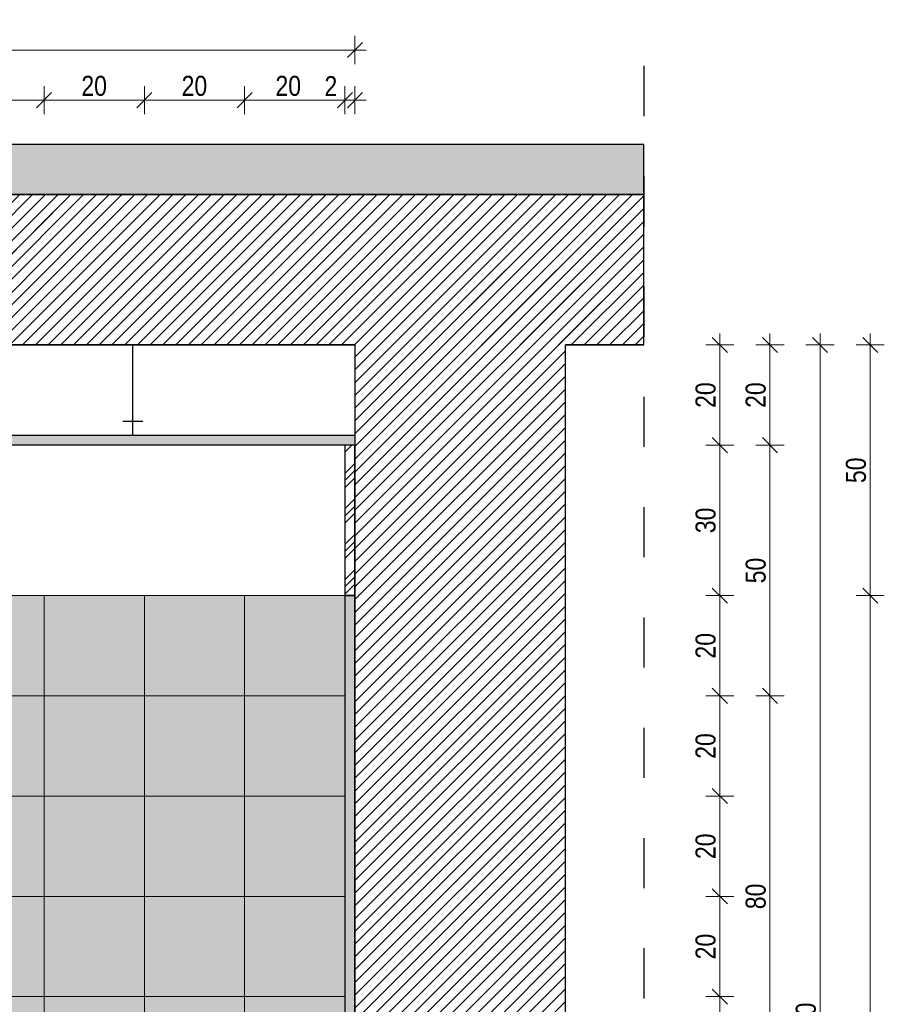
# Model space of a CAD drawing. Header units: millimetres. Extents: x -19885 to 4386, y -353 to 3827.
# Tile 59 of 59: x 2661 to 4386, y 1785 to 3749. Entities that reach past the tile are written whole.
import ezdxf

# ---------------------------------------------------------------- set-up
doc = ezdxf.new("R2010")
doc.units = ezdxf.units.MM
doc.header["$MEASUREMENT"] = 0
for name, pattern in [('Przerywana', [96, 48, -48]), ('Przerywana długa', [220, 100, -120]), ('Wipeout_Contour', [1000, 0, -1000])]:
    doc.linetypes.add(name, pattern=pattern)
for name, color, linetype, lineweight in [('0_Nr_pióra__101', 252, 'Continuous', 5), ('0_Nr_pióra__21', 7, 'Continuous', 25), ('0_Nr_pióra__41', 7, 'Continuous', 15), ('KR_INW_Nr_pióra__101', 252, 'Continuous', 5), ('KR_INW_Nr_pióra__21', 7, 'Continuous', 25), ('NAPIS_SODON_Nr_pióra__1', 7, 'Continuous', 13), ('NAPIS_SODON_Nr_pióra__101', 252, 'Continuous', 5), ('NAPIS_SODON_Nr_pióra__180', 7, 'Continuous', 5), ('NAPIS_SODON_Nr_pióra__21', 7, 'Continuous', 25)]:
    doc.layers.add(name, color=color, linetype=linetype, lineweight=lineweight)
for name, color, linetype, lineweight, true_color in [('0_Nr_pióra__181', 7, 'Continuous', 0, 0xe8e8e8), ('0_Nr_pióra__4', 7, 'Continuous', 13, 0x029e21), ('KR_INW_Nr_pióra__28', 7, 'Continuous', 25, 0xa80f02), ('PRZBUDOWA_W_KAN_OPIS_Nr_pióra__20', 7, 'Continuous', 13, 0xb00000)]:
    doc.layers.add(name, color=color, linetype=linetype, lineweight=lineweight, true_color=true_color)
doc.layers.add('PRZBUDOWA_W_KAN_OPIS', color=7, linetype='Continuous')
doc.styles.add('GENERATED_STYLE_2', font='txt')
doc.dimstyles.new('GENERATED_STYLE__1', dxfattribs={"dimtxt": 40, "dimasz": 28.5, "dimexe": 0.18, "dimexo": 0, "dimgap": 0.09, "dimtad": 1, "dimdec": 0, "dimlfac": 0.1, "dimzin": 0, "dimdsep": 46, "dimtxsty": 'GENERATED_STYLE_2', "dimblk": 'ARROWHEAD_6', "dimblk1": 'ARROWHEAD_6', "dimblk2": 'ARROWHEAD_6', "dimcen": 0.09, "dimclrd": 256, "dimclre": 256, "dimclrt": 256, "dimadec": 1, "dimazin": 0, "dimtfac": 1, "dimtdec": 4, "dimtmove": 0, "dimatfit": 3, "dimfxl": 0, "dimtolj": 1, "dimtzin": 0, "dimarcsym": 0})
doc.dimstyles.new('GENERATED_STYLE__2', dxfattribs={"dimtxt": 40, "dimasz": 28.5, "dimexe": 0.18, "dimexo": 0, "dimgap": 0.09, "dimtad": 1, "dimtih": 1, "dimtoh": 1, "dimdec": 0, "dimlfac": 0.1, "dimzin": 0, "dimdsep": 46, "dimtxsty": 'GENERATED_STYLE_2', "dimblk": 'ARROWHEAD_6', "dimblk1": 'ARROWHEAD_6', "dimblk2": 'ARROWHEAD_6', "dimcen": 0.09, "dimclrd": 256, "dimclre": 256, "dimclrt": 256, "dimadec": 1, "dimazin": 0, "dimtfac": 1, "dimtdec": 4, "dimtmove": 0, "dimatfit": 3, "dimfxl": 0, "dimtolj": 1, "dimtzin": 0, "dimarcsym": 0})
pattern_1 = [(45, (0, 0), (-12.72792, 12.72792), [])]

# ---------------------------------------------------------------- blocks, each defined once
blk = doc.blocks.new('*D19')
at = {"layer": 'PRZBUDOWA_W_KAN_OPIS_Nr_pióra__20', "linetype": 'Continuous'}
for p, q in [((4186.2, 2400), (4129.9, 2400)), ((4143.1, 2415), (4173.1, 2385)), ((4158.1, 1600), (4158.1, 2400)), ((4143.1, 1615), (4173.1, 1585)), ((4186.2, 1600), (4129.9, 1600))]:
    blk.add_line(p, q, dxfattribs=at)
at = {"color": 254, "linetype": 'Wipeout_Contour', "lineweight": 0, "ltscale": 18355.62722}
blk.add_wipeout([(4150.1, 1974.4), (4150.1, 2025.6), (4110.1, 2025.6), (4110.1, 1974.4)], dxfattribs=at).dxf.layer = 'PRZBUDOWA_W_KAN_OPIS'
at = {"layer": 'PRZBUDOWA_W_KAN_OPIS_Nr_pióra__20', "insert": (4150.1, 1974.4), "char_height": 40, "attachment_point": 7, "rotation": 90, "style": 'GENERATED_STYLE_2'}
blk.add_mtext('\\A1;{\\fArial Narrow|b0|i0|c238|p34;80}', dxfattribs=at)
blk = doc.blocks.new('ARROWHEAD_6')
at = {"color": 0, "linetype": 'Continuous', "lineweight": 0}
for p, q in [((0, 0), (-1, 0)), ((-0.5, -0.5), (0.5, 0.5))]:
    blk.add_line(p, q, dxfattribs=at)
blk = doc.blocks.new('*D20')
at = {"layer": 'PRZBUDOWA_W_KAN_OPIS_Nr_pióra__20', "linetype": 'Continuous'}
for p, q in [((4143.1, 2915), (4173.1, 2885)), ((4186.2, 2900), (4129.9, 2900)), ((4158.1, 2400), (4158.1, 2900)), ((4186.2, 2400), (4129.9, 2400)), ((4143.1, 2415), (4173.1, 2385))]:
    blk.add_line(p, q, dxfattribs=at)
at = {"color": 254, "linetype": 'Wipeout_Contour', "lineweight": 0, "ltscale": 19628.76944}
blk.add_wipeout([(4150.1, 2624.4), (4150.1, 2675.6), (4110.1, 2675.6), (4110.1, 2624.4)], dxfattribs=at).dxf.layer = 'PRZBUDOWA_W_KAN_OPIS'
at = {"layer": 'PRZBUDOWA_W_KAN_OPIS_Nr_pióra__20', "insert": (4150.1, 2624.4), "char_height": 40, "attachment_point": 7, "rotation": 90, "style": 'GENERATED_STYLE_2'}
blk.add_mtext('\\A1;{\\fArial Narrow|b0|i0|c238|p34;50}', dxfattribs=at)
blk = doc.blocks.new('*D21')
at = {"layer": 'PRZBUDOWA_W_KAN_OPIS_Nr_pióra__20', "linetype": 'Continuous'}
for p, q in [((4173.1, 3085), (4143.1, 3115)), ((4158.1, 3100), (4158.1, 3122.5)), ((4186.2, 3100), (4129.9, 3100)), ((4158.1, 2900), (4158.1, 3100)), ((4143.1, 2915), (4173.1, 2885)), ((4186.2, 2900), (4129.9, 2900))]:
    blk.add_line(p, q, dxfattribs=at)
at = {"color": 254, "linetype": 'Wipeout_Contour', "lineweight": 0, "ltscale": 20418.82357}
blk.add_wipeout([(4150.1, 2974.4), (4150.1, 3025.6), (4110.1, 3025.6), (4110.1, 2974.4)], dxfattribs=at).dxf.layer = 'PRZBUDOWA_W_KAN_OPIS'
at = {"layer": 'PRZBUDOWA_W_KAN_OPIS_Nr_pióra__20', "insert": (4150.1, 2974.4), "char_height": 40, "attachment_point": 7, "rotation": 90, "style": 'GENERATED_STYLE_2'}
blk.add_mtext('\\A1;{\\fArial Narrow|b0|i0|c238|p34;20}', dxfattribs=at)
blk = doc.blocks.new('*D29')
at = {"layer": 'PRZBUDOWA_W_KAN_OPIS_Nr_pióra__20', "linetype": 'Continuous'}
for p, q in [((4043.1, 1815), (4073.1, 1785)), ((4086.2, 1800), (4029.9, 1800)), ((4058.1, 1600), (4058.1, 1800)), ((4043.1, 1615), (4073.1, 1585)), ((4086.2, 1600), (4029.9, 1600))]:
    blk.add_line(p, q, dxfattribs=at)
at = {"color": 254, "linetype": 'Wipeout_Contour', "lineweight": 0, "ltscale": 17496.085596}
blk.add_wipeout([(4050.1, 1674.4), (4050.1, 1725.6), (4010.1, 1725.6), (4010.1, 1674.4)], dxfattribs=at).dxf.layer = 'PRZBUDOWA_W_KAN_OPIS'
at = {"layer": 'PRZBUDOWA_W_KAN_OPIS_Nr_pióra__20', "insert": (4050.1, 1674.4), "char_height": 40, "attachment_point": 7, "rotation": 90, "style": 'GENERATED_STYLE_2'}
blk.add_mtext('\\A1;{\\fArial Narrow|b0|i0|c238|p34;20}', dxfattribs=at)
blk = doc.blocks.new('*D30')
at = {"layer": 'PRZBUDOWA_W_KAN_OPIS_Nr_pióra__20', "linetype": 'Continuous'}
for p, q in [((4043.1, 2015), (4073.1, 1985)), ((4086.2, 2000), (4029.9, 2000)), ((4058.1, 1800), (4058.1, 2000)), ((4043.1, 1815), (4073.1, 1785)), ((4086.2, 1800), (4029.9, 1800))]:
    blk.add_line(p, q, dxfattribs=at)
at = {"color": 254, "linetype": 'Wipeout_Contour', "lineweight": 0, "ltscale": 17822.257579}
blk.add_wipeout([(4050.1, 1874.4), (4050.1, 1925.6), (4010.1, 1925.6), (4010.1, 1874.4)], dxfattribs=at).dxf.layer = 'PRZBUDOWA_W_KAN_OPIS'
at = {"layer": 'PRZBUDOWA_W_KAN_OPIS_Nr_pióra__20', "insert": (4050.1, 1874.4), "char_height": 40, "attachment_point": 7, "rotation": 90, "style": 'GENERATED_STYLE_2'}
blk.add_mtext('\\A1;{\\fArial Narrow|b0|i0|c238|p34;20}', dxfattribs=at)
blk = doc.blocks.new('*D31')
at = {"layer": 'PRZBUDOWA_W_KAN_OPIS_Nr_pióra__20', "linetype": 'Continuous'}
for p, q in [((4086.2, 2200), (4029.9, 2200)), ((4043.1, 2215), (4073.1, 2185)), ((4058.1, 2000), (4058.1, 2200)), ((4043.1, 2015), (4073.1, 1985)), ((4086.2, 2000), (4029.9, 2000))]:
    blk.add_line(p, q, dxfattribs=at)
at = {"color": 254, "linetype": 'Wipeout_Contour', "lineweight": 0, "ltscale": 18177.808397}
blk.add_wipeout([(4050.1, 2074.4), (4050.1, 2125.6), (4010.1, 2125.6), (4010.1, 2074.4)], dxfattribs=at).dxf.layer = 'PRZBUDOWA_W_KAN_OPIS'
at = {"layer": 'PRZBUDOWA_W_KAN_OPIS_Nr_pióra__20', "insert": (4050.1, 2074.4), "char_height": 40, "attachment_point": 7, "rotation": 90, "style": 'GENERATED_STYLE_2'}
blk.add_mtext('\\A1;{\\fArial Narrow|b0|i0|c238|p34;20}', dxfattribs=at)
blk = doc.blocks.new('*D32')
at = {"layer": 'PRZBUDOWA_W_KAN_OPIS_Nr_pióra__20', "linetype": 'Continuous'}
for p, q in [((4086.2, 2400), (4029.9, 2400)), ((4043.1, 2415), (4073.1, 2385)), ((4058.1, 2200), (4058.1, 2400)), ((4086.2, 2200), (4029.9, 2200)), ((4043.1, 2215), (4073.1, 2185))]:
    blk.add_line(p, q, dxfattribs=at)
at = {"color": 254, "linetype": 'Wipeout_Contour', "lineweight": 0, "ltscale": 18561.049854}
blk.add_wipeout([(4050.1, 2274.4), (4050.1, 2325.6), (4010.1, 2325.6), (4010.1, 2274.4)], dxfattribs=at).dxf.layer = 'PRZBUDOWA_W_KAN_OPIS'
at = {"layer": 'PRZBUDOWA_W_KAN_OPIS_Nr_pióra__20', "insert": (4050.1, 2274.4), "char_height": 40, "attachment_point": 7, "rotation": 90, "style": 'GENERATED_STYLE_2'}
blk.add_mtext('\\A1;{\\fArial Narrow|b0|i0|c238|p34;20}', dxfattribs=at)
blk = doc.blocks.new('*D33')
at = {"layer": 'PRZBUDOWA_W_KAN_OPIS_Nr_pióra__20', "linetype": 'Continuous'}
for p, q in [((4043.1, 2615), (4073.1, 2585)), ((4086.2, 2600), (4029.9, 2600)), ((4058.1, 2400), (4058.1, 2600)), ((4086.2, 2400), (4029.9, 2400)), ((4043.1, 2415), (4073.1, 2385))]:
    blk.add_line(p, q, dxfattribs=at)
at = {"color": 254, "linetype": 'Wipeout_Contour', "lineweight": 0, "ltscale": 18970.30383}
blk.add_wipeout([(4050.1, 2474.4), (4050.1, 2525.6), (4010.1, 2525.6), (4010.1, 2474.4)], dxfattribs=at).dxf.layer = 'PRZBUDOWA_W_KAN_OPIS'
at = {"layer": 'PRZBUDOWA_W_KAN_OPIS_Nr_pióra__20', "insert": (4050.1, 2474.4), "char_height": 40, "attachment_point": 7, "rotation": 90, "style": 'GENERATED_STYLE_2'}
blk.add_mtext('\\A1;{\\fArial Narrow|b0|i0|c238|p34;20}', dxfattribs=at)
blk = doc.blocks.new('*D34')
at = {"layer": 'PRZBUDOWA_W_KAN_OPIS_Nr_pióra__20', "linetype": 'Continuous'}
for p, q in [((4043.1, 2915), (4073.1, 2885)), ((4086.2, 2900), (4029.9, 2900)), ((4058.1, 2600), (4058.1, 2900)), ((4043.1, 2615), (4073.1, 2585)), ((4086.2, 2600), (4029.9, 2600))]:
    blk.add_line(p, q, dxfattribs=at)
at = {"color": 254, "linetype": 'Wipeout_Contour', "lineweight": 0, "ltscale": 19515.948653}
blk.add_wipeout([(4050.1, 2724.4), (4050.1, 2775.6), (4010.1, 2775.6), (4010.1, 2724.4)], dxfattribs=at).dxf.layer = 'PRZBUDOWA_W_KAN_OPIS'
at = {"layer": 'PRZBUDOWA_W_KAN_OPIS_Nr_pióra__20', "insert": (4050.1, 2724.4), "char_height": 40, "attachment_point": 7, "rotation": 90, "style": 'GENERATED_STYLE_2'}
blk.add_mtext('\\A1;{\\fArial Narrow|b0|i0|c238|p34;30}', dxfattribs=at)
blk = doc.blocks.new('*D35')
at = {"layer": 'PRZBUDOWA_W_KAN_OPIS_Nr_pióra__20', "linetype": 'Continuous'}
for p, q in [((4073.1, 3085), (4043.1, 3115)), ((4058.1, 3100), (4058.1, 3122.5)), ((4086.2, 3100), (4029.9, 3100)), ((4058.1, 2900), (4058.1, 3100)), ((4043.1, 2915), (4073.1, 2885)), ((4086.2, 2900), (4029.9, 2900))]:
    blk.add_line(p, q, dxfattribs=at)
at = {"color": 254, "linetype": 'Wipeout_Contour', "lineweight": 0, "ltscale": 20096.568973}
blk.add_wipeout([(4050.1, 2974.4), (4050.1, 3025.6), (4010.1, 3025.6), (4010.1, 2974.4)], dxfattribs=at).dxf.layer = 'PRZBUDOWA_W_KAN_OPIS'
at = {"layer": 'PRZBUDOWA_W_KAN_OPIS_Nr_pióra__20', "insert": (4050.1, 2974.4), "char_height": 40, "attachment_point": 7, "rotation": 90, "style": 'GENERATED_STYLE_2'}
blk.add_mtext('\\A1;{\\fArial Narrow|b0|i0|c238|p34;20}', dxfattribs=at)
blk = doc.blocks.new('*D36')
at = {"layer": 'PRZBUDOWA_W_KAN_OPIS_Nr_pióra__20', "linetype": 'Continuous'}
for p, q in [((4273.1, 3085), (4243.1, 3115)), ((4258.1, 3100), (4258.1, 3122.5)), ((4286.2, 3100), (4229.9, 3100)), ((4258.1, 400), (4258.1, 3100)), ((4243.1, 415), (4273.1, 385)), ((4286.2, 400), (4229.9, 400)), ((4258.1, 377.5), (4258.1, 400))]:
    blk.add_line(p, q, dxfattribs=at)
at = {"color": 254, "linetype": 'Wipeout_Contour', "lineweight": 0, "ltscale": 18311.652079}
blk.add_wipeout([(4250.1, 1711.6), (4250.1, 1788.4), (4210.1, 1788.4), (4210.1, 1711.6)], dxfattribs=at).dxf.layer = 'PRZBUDOWA_W_KAN_OPIS'
at = {"layer": 'PRZBUDOWA_W_KAN_OPIS_Nr_pióra__20', "insert": (4250.1, 1711.6), "char_height": 40, "attachment_point": 7, "rotation": 90, "style": 'GENERATED_STYLE_2'}
blk.add_mtext('\\A1;{\\fArial Narrow|b0|i0|c238|p34;270}', dxfattribs=at)
blk = doc.blocks.new('*D44')
at = {"layer": 'PRZBUDOWA_W_KAN_OPIS_Nr_pióra__20', "linetype": 'Continuous'}
for p, q in [((2510.1, 3560.1), (2510.1, 3616.4)), ((2710.1, 3560.1), (2710.1, 3616.4)), ((2525.1, 3603.2), (2495.1, 3573.2)), ((2725.1, 3603.2), (2695.1, 3573.2)), ((2510.1, 3588.2), (2710.1, 3588.2))]:
    blk.add_line(p, q, dxfattribs=at)
at = {"color": 254, "linetype": 'Wipeout_Contour', "lineweight": 0, "ltscale": 17839.482033}
blk.add_wipeout([(2584.5, 3596.2), (2635.7, 3596.2), (2635.7, 3636.2), (2584.5, 3636.2)], dxfattribs=at).dxf.layer = 'PRZBUDOWA_W_KAN_OPIS'
at = {"layer": 'PRZBUDOWA_W_KAN_OPIS_Nr_pióra__20', "insert": (2584.5, 3596.2), "char_height": 40, "attachment_point": 7, "style": 'GENERATED_STYLE_2'}
blk.add_mtext('\\A1;{\\fArial Narrow|b0|i0|c238|p34;20}', dxfattribs=at)
blk = doc.blocks.new('*D45')
at = {"layer": 'PRZBUDOWA_W_KAN_OPIS_Nr_pióra__20', "linetype": 'Continuous'}
for p, q in [((2710.1, 3560.1), (2710.1, 3616.4)), ((2910.1, 3560.1), (2910.1, 3616.4)), ((2725.1, 3603.2), (2695.1, 3573.2)), ((2925.1, 3603.2), (2895.1, 3573.2)), ((2710.1, 3588.2), (2910.1, 3588.2))]:
    blk.add_line(p, q, dxfattribs=at)
at = {"color": 254, "linetype": 'Wipeout_Contour', "lineweight": 0, "ltscale": 18319.160195}
blk.add_wipeout([(2784.5, 3596.2), (2835.7, 3596.2), (2835.7, 3636.2), (2784.5, 3636.2)], dxfattribs=at).dxf.layer = 'PRZBUDOWA_W_KAN_OPIS'
at = {"layer": 'PRZBUDOWA_W_KAN_OPIS_Nr_pióra__20', "insert": (2784.5, 3596.2), "char_height": 40, "attachment_point": 7, "style": 'GENERATED_STYLE_2'}
blk.add_mtext('\\A1;{\\fArial Narrow|b0|i0|c238|p34;20}', dxfattribs=at)
blk = doc.blocks.new('*D46')
at = {"layer": 'PRZBUDOWA_W_KAN_OPIS_Nr_pióra__20', "linetype": 'Continuous'}
for p, q in [((2910.1, 3560.1), (2910.1, 3616.4)), ((3110.1, 3560.1), (3110.1, 3616.4)), ((2925.1, 3603.2), (2895.1, 3573.2)), ((3125.1, 3603.2), (3095.1, 3573.2)), ((2910.1, 3588.2), (3110.1, 3588.2))]:
    blk.add_line(p, q, dxfattribs=at)
at = {"color": 254, "linetype": 'Wipeout_Contour', "lineweight": 0, "ltscale": 18820.630918}
blk.add_wipeout([(2984.5, 3596.2), (3035.7, 3596.2), (3035.7, 3636.2), (2984.5, 3636.2)], dxfattribs=at).dxf.layer = 'PRZBUDOWA_W_KAN_OPIS'
at = {"layer": 'PRZBUDOWA_W_KAN_OPIS_Nr_pióra__20', "insert": (2984.5, 3596.2), "char_height": 40, "attachment_point": 7, "style": 'GENERATED_STYLE_2'}
blk.add_mtext('\\A1;{\\fArial Narrow|b0|i0|c238|p34;20}', dxfattribs=at)
blk = doc.blocks.new('*D47')
at = {"layer": 'PRZBUDOWA_W_KAN_OPIS_Nr_pióra__20', "linetype": 'Continuous'}
for p, q in [((3110.1, 3560.1), (3110.1, 3616.4)), ((3310.1, 3560.1), (3310.1, 3616.4)), ((3125.1, 3603.2), (3095.1, 3573.2)), ((3295.1, 3573.2), (3325.1, 3603.2)), ((3110.1, 3588.2), (3310.1, 3588.2))]:
    blk.add_line(p, q, dxfattribs=at)
at = {"color": 254, "linetype": 'Wipeout_Contour', "lineweight": 0, "ltscale": 19308.248055}
blk.add_wipeout([(3171.7, 3596.2), (3222.9, 3596.2), (3222.9, 3636.2), (3171.7, 3636.2)], dxfattribs=at).dxf.layer = 'PRZBUDOWA_W_KAN_OPIS'
at = {"color": 254, "linetype": 'Wipeout_Contour', "lineweight": 0, "ltscale": 19535.005556}
blk.add_wipeout([(3269.5, 3596.2), (3295.1, 3596.2), (3295.1, 3636.2), (3269.5, 3636.2)], dxfattribs=at).dxf.layer = 'PRZBUDOWA_W_KAN_OPIS'
at = {"layer": 'PRZBUDOWA_W_KAN_OPIS_Nr_pióra__20', "char_height": 40, "attachment_point": 7, "style": 'GENERATED_STYLE_2'}
for s, insert in [('\\A1;{\\fArial Narrow|b0|i0|c238|p34;20}', (3171.7, 3596.2)), ('\\A1;{\\fArial Narrow|b0|i0|c238|p34;2}', (3269.5, 3596.2))]:
    blk.add_mtext(s, dxfattribs=dict(at, insert=insert))
blk = doc.blocks.new('*D48')
at = {"layer": 'PRZBUDOWA_W_KAN_OPIS_Nr_pióra__20', "linetype": 'Continuous'}
for p, q in [((3310.1, 3560.1), (3310.1, 3616.4)), ((3330.1, 3560.1), (3330.1, 3616.4)), ((3295.1, 3573.2), (3325.1, 3603.2)), ((3345.1, 3603.2), (3315.1, 3573.2)), ((3310.1, 3588.2), (3330.1, 3588.2)), ((3330.1, 3588.2), (3352.6, 3588.2))]:
    blk.add_line(p, q, dxfattribs=at)
blk = doc.blocks.new('*D49')
at = {"layer": 'PRZBUDOWA_W_KAN_OPIS_Nr_pióra__20', "linetype": 'Continuous'}
for p, q in [((1115, 3660.1), (1115, 3716.4)), ((3330.1, 3660.1), (3330.1, 3716.4)), ((1130, 3703.2), (1100, 3673.2)), ((3315.1, 3673.2), (3345.1, 3703.2)), ((1092.5, 3688.2), (1115, 3688.2)), ((1115, 3688.2), (3330.1, 3688.2)), ((3330.1, 3688.2), (3352.6, 3688.2))]:
    blk.add_line(p, q, dxfattribs=at)
at = {"color": 254, "linetype": 'Wipeout_Contour', "lineweight": 0, "ltscale": 17321.137625}
blk.add_wipeout([(2184.1, 3696.2), (2260.9, 3696.2), (2260.9, 3736.2), (2184.1, 3736.2)], dxfattribs=at).dxf.layer = 'PRZBUDOWA_W_KAN_OPIS'
at = {"layer": 'PRZBUDOWA_W_KAN_OPIS_Nr_pióra__20', "insert": (2184.1, 3696.2), "char_height": 40, "attachment_point": 7, "style": 'GENERATED_STYLE_2'}
blk.add_mtext('\\A1;{\\fArial Narrow|b0|i0|c238|p34;222}', dxfattribs=at)
blk = doc.blocks.new('*D52')
at = {"layer": 'PRZBUDOWA_W_KAN_OPIS_Nr_pióra__20', "linetype": 'Continuous'}
for p, q in [((4343.1, 2615), (4373.1, 2585)), ((4386.2, 2600), (4329.9, 2600)), ((4358.1, 400), (4358.1, 2600)), ((4343.1, 415), (4373.1, 385)), ((4386.2, 400), (4329.9, 400)), ((4358.1, 377.5), (4358.1, 400))]:
    blk.add_line(p, q, dxfattribs=at)
at = {"color": 254, "linetype": 'Wipeout_Contour', "lineweight": 0, "ltscale": 18330.671999}
blk.add_wipeout([(4350.1, 1461.6), (4350.1, 1538.4), (4310.1, 1538.4), (4310.1, 1461.6)], dxfattribs=at).dxf.layer = 'PRZBUDOWA_W_KAN_OPIS'
at = {"layer": 'PRZBUDOWA_W_KAN_OPIS_Nr_pióra__20', "insert": (4350.1, 1461.6), "char_height": 40, "attachment_point": 7, "rotation": 90, "style": 'GENERATED_STYLE_2'}
blk.add_mtext('\\A1;{\\fArial Narrow|b0|i0|c238|p34;220}', dxfattribs=at)
blk = doc.blocks.new('*D53')
at = {"layer": 'PRZBUDOWA_W_KAN_OPIS_Nr_pióra__20', "linetype": 'Continuous'}
for p, q in [((4373.1, 3085), (4343.1, 3115)), ((4358.1, 3100), (4358.1, 3122.5)), ((4386.2, 3100), (4329.9, 3100)), ((4358.1, 2600), (4358.1, 3100)), ((4343.1, 2615), (4373.1, 2585))]:
    blk.add_line(p, q, dxfattribs=at)
at = {"color": 254, "linetype": 'Wipeout_Contour', "lineweight": 0, "ltscale": 20735.500732}
blk.add_wipeout([(4350.1, 2824.4), (4350.1, 2875.6), (4310.1, 2875.6), (4310.1, 2824.4)], dxfattribs=at).dxf.layer = 'PRZBUDOWA_W_KAN_OPIS'
at = {"layer": 'PRZBUDOWA_W_KAN_OPIS_Nr_pióra__20', "insert": (4350.1, 2824.4), "char_height": 40, "attachment_point": 7, "rotation": 90, "style": 'GENERATED_STYLE_2'}
blk.add_mtext('\\A1;{\\fArial Narrow|b0|i0|c238|p34;50}', dxfattribs=at)
blk = doc.blocks.new('*D64')
at = {"layer": 'PRZBUDOWA_W_KAN_OPIS_Nr_pióra__20', "linetype": 'Continuous'}
for p, q in [((3125.1, -114.8), (3095.1, -144.8)), ((3110.1, -158), (3110.1, -101.7)), ((3295.1, -144.8), (3325.1, -114.8)), ((3310.1, -158), (3310.1, -101.7)), ((3110.1, -129.8), (3310.1, -129.8)), ((3310.1, -129.8), (3332.6, -129.8))]:
    blk.add_line(p, q, dxfattribs=at)
at = {"color": 254, "linetype": 'Wipeout_Contour', "lineweight": 0, "ltscale": 12847.120199}
blk.add_wipeout([(3184.5, -121.8), (3235.7, -121.8), (3235.7, -81.8), (3184.5, -81.8)], dxfattribs=at).dxf.layer = 'PRZBUDOWA_W_KAN_OPIS'
at = {"layer": 'PRZBUDOWA_W_KAN_OPIS_Nr_pióra__20', "insert": (3184.5, -121.8), "char_height": 40, "attachment_point": 7, "style": 'GENERATED_STYLE_2'}
blk.add_mtext('\\A1;{\\fArial Narrow|b0|i0|c238|p34;20}', dxfattribs=at)
blk = doc.blocks.new('*D65')
at = {"layer": 'PRZBUDOWA_W_KAN_OPIS_Nr_pióra__20', "linetype": 'Continuous'}
for p, q in [((1125.1, -214.8), (1095.1, -244.8)), ((1110.1, -258), (1110.1, -201.7)), ((3295.1, -244.8), (3325.1, -214.8)), ((3310.1, -258), (3310.1, -201.7)), ((1087.6, -229.8), (1110.1, -229.8)), ((1110.1, -229.8), (3310.1, -229.8)), ((3310.1, -229.8), (3332.6, -229.8))]:
    blk.add_line(p, q, dxfattribs=at)
at = {"color": 254, "linetype": 'Wipeout_Contour', "lineweight": 0, "ltscale": 8877.571601}
blk.add_wipeout([(2171.7, -221.8), (2248.5, -221.8), (2248.5, -181.8), (2171.7, -181.8)], dxfattribs=at).dxf.layer = 'PRZBUDOWA_W_KAN_OPIS'
at = {"layer": 'PRZBUDOWA_W_KAN_OPIS_Nr_pióra__20', "insert": (2171.7, -221.8), "char_height": 40, "attachment_point": 7, "style": 'GENERATED_STYLE_2'}
blk.add_mtext('\\A1;{\\fArial Narrow|b0|i0|c238|p34;220}', dxfattribs=at)

msp = doc.modelspace()

# ---------------------------------------------------------------- hatches: boundary and pattern name
at = {"layer": '0_Nr_pióra__181', "linetype": 'Continuous', "lineweight": 0, "true_color": 0xf9f9f9}
for points in [[(2510.1, 2600), (2710.1, 2600), (2710.1, 2400), (2510.1, 2400)], [(2710.1, 2600), (2910.1, 2600), (2910.1, 2400), (2710.1, 2400)], [(2910.1, 2600), (3110.1, 2600), (3110.1, 2400), (2910.1, 2400)], [(3110.1, 2600), (3310.1, 2600), (3310.1, 2400), (3110.1, 2400)], [(2510.1, 2400), (2710.1, 2400), (2710.1, 2200), (2510.1, 2200)], [(2710.1, 2400), (2910.1, 2400), (2910.1, 2200), (2710.1, 2200)], [(2910.1, 2400), (3110.1, 2400), (3110.1, 2200), (2910.1, 2200)], [(3110.1, 2400), (3310.1, 2400), (3310.1, 2200), (3110.1, 2200)], [(2510.1, 2200), (2710.1, 2200), (2710.1, 2000), (2510.1, 2000)], [(2710.1, 2200), (2910.1, 2200), (2910.1, 2000), (2710.1, 2000)], [(2910.1, 2200), (3110.1, 2200), (3110.1, 2000), (2910.1, 2000)], [(3110.1, 2200), (3310.1, 2200), (3310.1, 2000), (3110.1, 2000)], [(2510.1, 2000), (2710.1, 2000), (2710.1, 1800), (2510.1, 1800)], [(2710.1, 2000), (2910.1, 2000), (2910.1, 1800), (2710.1, 1800)], [(2910.1, 2000), (3110.1, 2000), (3110.1, 1800), (2910.1, 1800)], [(3110.1, 2000), (3310.1, 2000), (3310.1, 1800), (3110.1, 1800)], [(2510.1, 1800), (2710.1, 1800), (2710.1, 1600), (2510.1, 1600)], [(2710.1, 1800), (2910.1, 1800), (2910.1, 1600), (2710.1, 1600)], [(2910.1, 1800), (3110.1, 1800), (3110.1, 1600), (2910.1, 1600)], [(3110.1, 1800), (3310.1, 1800), (3310.1, 1600), (3110.1, 1600)]]:
    msp.add_hatch(color=7, dxfattribs=at).paths.add_polyline_path(points)
at = {"layer": '0_Nr_pióra__21', "linetype": 'Continuous', "lineweight": 13}
msp.add_hatch(color=9, dxfattribs=at).paths.add_polyline_path([(1115, 2920), (3330.1, 2920), (3330.1, 2900), (1115, 2900)])
at = {"layer": '0_Nr_pióra__4', "linetype": 'Continuous'}
h = msp.add_hatch(dxfattribs=at)
h.set_pattern_fill('Aluminium', color=256, style=0, pattern_type=2)
h.set_pattern_definition([(45, (0, 0), (-35.35534, 35.35534), []), (45, (-7.07, 7.07), (-35.35534, 35.35534), []), (45, (-14.14, 14.14), (-35.35534, 35.35534), [])])
h.paths.add_polyline_path([(3310.1, 2600), (3330.1, 2600), (3330.1, 2900), (3310.1, 2900)])
at = {"layer": '0_Nr_pióra__41', "linetype": 'Continuous', "lineweight": 13}
msp.add_hatch(color=9, dxfattribs=at).paths.add_polyline_path([(3330.1, 2600), (3310.1, 2600), (3310.1, 400), (3330.1, 400)])
at = {"layer": 'KR_INW_Nr_pióra__101', "linetype": 'Continuous'}
h = msp.add_hatch(dxfattribs=at)
h.set_pattern_fill('Cegła_licówka', color=256, style=0, pattern_type=2)
h.set_pattern_definition(pattern_1)
h.paths.add_polyline_path([(538.8, 0), (3677.1, 0), (3906.4, 0), (3906.4, 300), (3750.1, 300), (3750.1, 3100), (3906.4, 3100), (3906.4, 3400), (538.8, 3400), (538.8, 3100), (995, 3100), (1007.5, 3100), (1020, 3100), (1090, 3100), (1102.5, 3100), (1115, 3100), (3330.1, 3100), (3330.1, 300), (1115, 300), (1102.5, 300), (1090, 300), (1020, 300), (1007.5, 300), (995, 300), (538.8, 300)])
at = {"layer": 'NAPIS_SODON_Nr_pióra__101', "linetype": 'Continuous'}
h = msp.add_hatch(dxfattribs=at)
h.set_pattern_fill('Cegła_licówka', color=256, style=0, pattern_type=2)
h.set_pattern_definition(pattern_1)
h.paths.add_polyline_path([(538.8, 3100), (3906.4, 3100), (3906.4, 3400), (538.8, 3400)])
at = {"layer": 'NAPIS_SODON_Nr_pióra__180', "linetype": 'Continuous', "lineweight": 0, "true_color": 0xaeaeae}
msp.add_hatch(color=253, dxfattribs=at).paths.add_polyline_path([(3906.4, 3400), (3906.4, 3500), (538.8, 3500), (538.8, 3400)])

# ---------------------------------------------------------------- linework, layer by layer
at = {"layer": '0_Nr_pióra__101', "linetype": 'Continuous', "flags": 128}
for points in [[(2510.1, 2600), (2710.1, 2600), (2710.1, 2400), (2510.1, 2400)], [(2710.1, 2600), (2910.1, 2600), (2910.1, 2400), (2710.1, 2400)], [(2910.1, 2600), (3110.1, 2600), (3110.1, 2400), (2910.1, 2400)], [(3110.1, 2600), (3310.1, 2600), (3310.1, 2400), (3110.1, 2400)], [(2510.1, 2400), (2710.1, 2400), (2710.1, 2200), (2510.1, 2200)], [(2710.1, 2400), (2910.1, 2400), (2910.1, 2200), (2710.1, 2200)], [(2910.1, 2400), (3110.1, 2400), (3110.1, 2200), (2910.1, 2200)], [(3110.1, 2400), (3310.1, 2400), (3310.1, 2200), (3110.1, 2200)], [(2510.1, 2200), (2710.1, 2200), (2710.1, 2000), (2510.1, 2000)], [(2710.1, 2200), (2910.1, 2200), (2910.1, 2000), (2710.1, 2000)], [(2910.1, 2200), (3110.1, 2200), (3110.1, 2000), (2910.1, 2000)], [(3110.1, 2200), (3310.1, 2200), (3310.1, 2000), (3110.1, 2000)], [(2510.1, 2000), (2710.1, 2000), (2710.1, 1800), (2510.1, 1800)], [(2710.1, 2000), (2910.1, 2000), (2910.1, 1800), (2710.1, 1800)], [(2910.1, 2000), (3110.1, 2000), (3110.1, 1800), (2910.1, 1800)], [(3110.1, 2000), (3310.1, 2000), (3310.1, 1800), (3110.1, 1800)], [(2510.1, 1800), (2710.1, 1800), (2710.1, 1600), (2510.1, 1600)], [(2710.1, 1800), (2910.1, 1800), (2910.1, 1600), (2710.1, 1600)], [(2910.1, 1800), (3110.1, 1800), (3110.1, 1600), (2910.1, 1600)], [(3110.1, 1800), (3310.1, 1800), (3310.1, 1600), (3110.1, 1600)]]:
    msp.add_lwpolyline(points, close=True, dxfattribs=at)
at = {"layer": '0_Nr_pióra__21', "linetype": 'Continuous'}
for p, q in [((2887.1, 2920), (2887.1, 3100)), ((2866.9, 2947.6), (2907.2, 2947.6))]:
    msp.add_line(p, q, dxfattribs=at)
at = {"layer": '0_Nr_pióra__21', "linetype": 'Continuous', "flags": 128}
for points in [[(1115, 2920), (3330.1, 2920), (3330.1, 2900), (1115, 2900)], [(3310.1, 2600), (3330.1, 2600), (3330.1, 2900), (3310.1, 2900)], [(3330.1, 2600), (3310.1, 2600), (3310.1, 400), (3330.1, 400)]]:
    msp.add_lwpolyline(points, close=True, dxfattribs=at)
at = {"layer": 'KR_INW_Nr_pióra__21', "linetype": 'Continuous', "flags": 128}
for points in [[(538.8, 0), (3677.1, 0), (3906.4, 0), (3906.4, 300), (3750.1, 300), (3750.1, 3100), (3906.4, 3100), (3906.4, 3400), (538.8, 3400)], [(1020, 3100), (1090, 3100), (1102.5, 3100), (1115, 3100), (3330.1, 3100), (3330.1, 300), (1115, 300), (1102.5, 300), (1090, 300), (1020, 300)]]:
    msp.add_lwpolyline(points, dxfattribs=at)
at = {"layer": 'KR_INW_Nr_pióra__28', "linetype": 'Przerywana długa'}
msp.add_line((3906.4, 3656.4), (3906.4, -257.6), dxfattribs=at)
at = {"layer": 'NAPIS_SODON_Nr_pióra__1', "linetype": 'Continuous'}
for p, q in [((3321.5, 3500), (538.8, 3500)), ((3361.5, 3500), (3321.5, 3500)), ((3906.4, 3500), (3361.5, 3500))]:
    msp.add_line(p, q, dxfattribs=at)
at = {"layer": 'NAPIS_SODON_Nr_pióra__1', "linetype": 'Przerywana', "flags": 128}
msp.add_lwpolyline([(3906.4, 3500), (3906.4, 3400), (3906.4, 3100)], dxfattribs=at)
at = {"layer": 'NAPIS_SODON_Nr_pióra__21', "linetype": 'Continuous'}
for p, q in [((3906.4, 3400), (538.8, 3400)), ((3330.1, 3100), (1115, 3100)), ((3906.4, 3100), (3750.1, 3100))]:
    msp.add_line(p, q, dxfattribs=at)
at = {"layer": 'NAPIS_SODON_Nr_pióra__21', "linetype": 'Continuous', "flags": 128}
msp.add_lwpolyline([(3906.4, 3400), (3906.4, 3500), (538.8, 3500), (538.8, 3400)], close=True, dxfattribs=at)

# ---------------------------------------------------------------- next in the draw order: dimensions: what is measured, and where the dimension line sits
at = {"layer": 'PRZBUDOWA_W_KAN_OPIS', "color": 14, "linetype": 'Continuous', "lineweight": 13, "true_color": 0xb00000}
dim = msp.add_linear_dim(base=(2710.1, 3588.2), p1=(2510.1, 2400), p2=(2710.1, 2400), dimstyle='GENERATED_STYLE__2', dxfattribs=at)
dim.commit()
dim.dimension.update_dxf_attribs({"geometry": '*D44', "text_midpoint": (2614.9, 3616.2), "dimtype": 160})
dim = msp.add_linear_dim(base=(4158.1, 2400), p1=(3330.1, 1600), p2=(3287, 2400), angle=90, dimstyle='GENERATED_STYLE__1', dxfattribs=at)
dim.commit()
dim.dimension.update_dxf_attribs({"geometry": '*D19', "text_midpoint": (4130.1, 2004.8), "dimtype": 160, "text_rotation": 90})

# ---------------------------------------------------------------- next in the draw order: dimensions: what is measured, and where the dimension line sits
dim = msp.add_linear_dim(base=(2910.1, 3588.2), p1=(2710.1, 2400), p2=(2910.1, 2400), dimstyle='GENERATED_STYLE__2', dxfattribs=at)
dim.commit()
dim.dimension.update_dxf_attribs({"geometry": '*D45', "text_midpoint": (2814.9, 3616.2), "dimtype": 160})
for base, p1, p2, picture, middle in [((4158.1, 2900), (3287, 2400), (3330.1, 2900), '*D20', (4130.1, 2654.8)), ((4058.1, 1800), (3330.1, 1600), (3210.1, 1800), '*D29', (4030.1, 1704.8))]:
    dim = msp.add_linear_dim(base=base, p1=p1, p2=p2, angle=90, dimstyle='GENERATED_STYLE__1', dxfattribs=at)
    dim.commit()
    dim.dimension.update_dxf_attribs({"geometry": picture, "text_midpoint": middle, "dimtype": 160, "text_rotation": 90})

# ---------------------------------------------------------------- next in the draw order: dimensions: what is measured, and where the dimension line sits
for base, p1, p2, picture, middle in [((4158.1, 3100), (3330.1, 2900), (3330.1, 3100), '*D21', (4130.1, 3004.8)), ((4058.1, 2000), (3210.1, 1800), (3191.5, 2000), '*D30', (4030.1, 1904.8))]:
    dim = msp.add_linear_dim(base=base, p1=p1, p2=p2, angle=90, dimstyle='GENERATED_STYLE__1', dxfattribs=at)
    dim.commit()
    dim.dimension.update_dxf_attribs({"geometry": picture, "text_midpoint": middle, "dimtype": 160, "text_rotation": 90})

# ---------------------------------------------------------------- next in the draw order: dimensions: what is measured, and where the dimension line sits
dim = msp.add_linear_dim(base=(4058.1, 2200), p1=(3191.5, 2000), p2=(3172.2, 2200), angle=90, dimstyle='GENERATED_STYLE__1', dxfattribs=at)
dim.commit()
dim.dimension.update_dxf_attribs({"geometry": '*D31', "text_midpoint": (4030.1, 2104.8), "dimtype": 160, "text_rotation": 90})

# ---------------------------------------------------------------- next in the draw order: dimensions: what is measured, and where the dimension line sits
dim = msp.add_linear_dim(base=(4058.1, 2400), p1=(3172.2, 2200), p2=(3287, 2400), angle=90, dimstyle='GENERATED_STYLE__1', dxfattribs=at)
dim.commit()
dim.dimension.update_dxf_attribs({"geometry": '*D32', "text_midpoint": (4030.1, 2304.8), "dimtype": 160, "text_rotation": 90})

# ---------------------------------------------------------------- next in the draw order: dimensions: what is measured, and where the dimension line sits
dim = msp.add_linear_dim(base=(4058.1, 2600), p1=(3287, 2400), p2=(3110.1, 2600), angle=90, dimstyle='GENERATED_STYLE__1', dxfattribs=at)
dim.commit()
dim.dimension.update_dxf_attribs({"geometry": '*D33', "text_midpoint": (4030.1, 2504.8), "dimtype": 160, "text_rotation": 90})

# ---------------------------------------------------------------- next in the draw order: dimensions: what is measured, and where the dimension line sits
dim = msp.add_linear_dim(base=(4058.1, 2900), p1=(3110.1, 2600), p2=(3330.1, 2900), angle=90, dimstyle='GENERATED_STYLE__1', dxfattribs=at)
dim.commit()
dim.dimension.update_dxf_attribs({"geometry": '*D34', "text_midpoint": (4030.1, 2754.8), "dimtype": 160, "text_rotation": 90})

# ---------------------------------------------------------------- next in the draw order: dimensions: what is measured, and where the dimension line sits
dim = msp.add_linear_dim(base=(3110.1, 3588.2), p1=(2910.1, 2400), p2=(3110.1, 2400), dimstyle='GENERATED_STYLE__2', dxfattribs=at)
dim.commit()
dim.dimension.update_dxf_attribs({"geometry": '*D46', "text_midpoint": (3014.9, 3616.2), "dimtype": 160})
dim = msp.add_linear_dim(base=(4058.1, 3100), p1=(3330.1, 2900), p2=(3330.1, 3100), angle=90, dimstyle='GENERATED_STYLE__1', dxfattribs=at)
dim.commit()
dim.dimension.update_dxf_attribs({"geometry": '*D35', "text_midpoint": (4030.1, 3004.8), "dimtype": 160, "text_rotation": 90})

# ---------------------------------------------------------------- next in the draw order: dimensions: what is measured, and where the dimension line sits
dim = msp.add_linear_dim(base=(3310.1, 3588.2), p1=(3110.1, 2400), p2=(3310.1, 2900), dimstyle='GENERATED_STYLE__2', dxfattribs=at)
dim.commit()
dim.dimension.update_dxf_attribs({"geometry": '*D47', "text_midpoint": (3202.1, 3616.2), "dimtype": 160})
dim = msp.add_linear_dim(base=(4258.1, 3100), p1=(3975.6, 400), p2=(3975.6, 3100), angle=90, dimstyle='GENERATED_STYLE__1', dxfattribs=at)
dim.commit()
dim.dimension.update_dxf_attribs({"geometry": '*D36', "text_midpoint": (4230.1, 1757.1), "dimtype": 160, "text_rotation": 90})

# ---------------------------------------------------------------- next in the draw order: dimensions: what is measured, and where the dimension line sits
dim = msp.add_linear_dim(base=(3330.1, 3588.2), p1=(3310.1, 2900), p2=(3330.1, 2920), dimstyle='GENERATED_STYLE__2', dxfattribs=at)
dim.commit()
dim.dimension.update_dxf_attribs({"geometry": '*D48', "text_midpoint": (3284.7, 3616.2), "dimtype": 160})
dim = msp.add_linear_dim(base=(4358.1, 2600), p1=(1310.1, 400), p2=(1310.1, 2600), angle=90, dimstyle='GENERATED_STYLE__1', dxfattribs=at)
dim.commit()
dim.dimension.update_dxf_attribs({"geometry": '*D52', "text_midpoint": (4330.1, 1507.1), "dimtype": 160, "text_rotation": 90})

# ---------------------------------------------------------------- next in the draw order: dimensions: what is measured, and where the dimension line sits
dim = msp.add_linear_dim(base=(3330.1, 3688.2), p1=(1115, 2920), p2=(3330.1, 2920), dimstyle='GENERATED_STYLE__2', dxfattribs=at)
dim.commit()
dim.dimension.update_dxf_attribs({"geometry": '*D49', "text_midpoint": (2229.7, 3716.2), "dimtype": 160})

# ---------------------------------------------------------------- next in the draw order: dimensions: what is measured, and where the dimension line sits
dim = msp.add_linear_dim(base=(4358.1, 3100), p1=(1310.1, 2600), p2=(4258.1, 3100), angle=90, dimstyle='GENERATED_STYLE__1', dxfattribs=at)
dim.commit()
dim.dimension.update_dxf_attribs({"geometry": '*D53', "text_midpoint": (4330.1, 2854.8), "dimtype": 160, "text_rotation": 90})

# ---------------------------------------------------------------- next in the draw order: dimensions: what is measured, and where the dimension line sits
dim = msp.add_linear_dim(base=(3310.1, -129.8), p1=(3110.1, 600), p2=(3310.1, 2600), dimstyle='GENERATED_STYLE__2', dxfattribs=at)
dim.commit()
dim.dimension.update_dxf_attribs({"geometry": '*D64', "text_midpoint": (3214.9, -101.8), "dimtype": 160})

# ---------------------------------------------------------------- next in the draw order: dimensions: what is measured, and where the dimension line sits
dim = msp.add_linear_dim(base=(3310.1, -229.8), p1=(1110.1, 2600), p2=(3310.1, 2600), dimstyle='GENERATED_STYLE__2', dxfattribs=at)
dim.commit()
dim.dimension.update_dxf_attribs({"geometry": '*D65', "text_midpoint": (2217.2, -201.8), "dimtype": 160})

doc.saveas('drawing.dxf')
